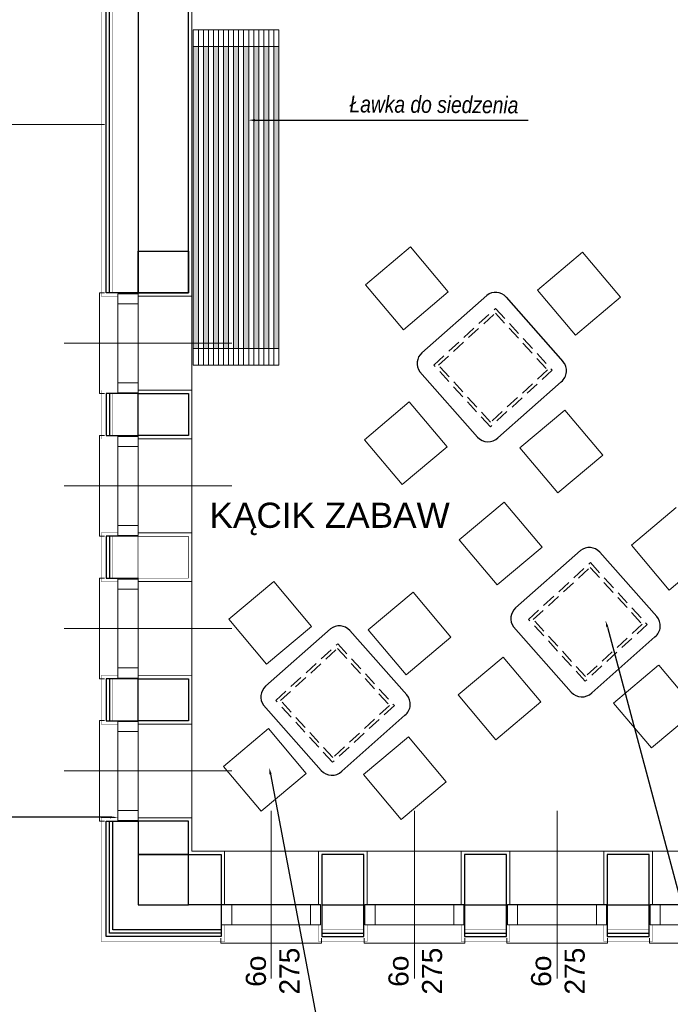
# Model space of a CAD drawing. Header units: millimetres. Extents: x -9038497 to 54128, y -10570064 to 59476.
# Tile 4 of 135: x 30436 to 30823, y 20587 to 21173. Entities that reach past the tile are written whole.
import ezdxf
from ezdxf import colors
from ezdxf.entities.mleader import LeaderData, LeaderLine
from ezdxf.math import Vec2, Vec3

# ---------------------------------------------------------------- set-up
doc = ezdxf.new("R2010")
doc.units = ezdxf.units.MM
doc.header["$LTSCALE"] = 0.8
doc.linetypes.add('DASHED', pattern=[19.05, 12.7, -6.35])
for name, color, linetype, lineweight in [('0 proj_meble 25', 42, 'Continuous', 25), ('0 proj_meble pokojowe', 42, 'Continuous', 18), ('0 proj_meble pokojowe-linie środkowe', 42, 'Continuous', 0), ('0 proj_symbole elektryczne', 150, 'Continuous', 25), ('0 proj_widok widok widok', 7, 'Continuous', 0), ('ocieplenie', 214, 'Continuous', 13), ('OPIS', 122, 'Continuous', 18), ('SCIANY', 1, 'Continuous', 30), ('tynk', 252, 'Continuous', 5)]:
    doc.layers.add(name, color=color, linetype=linetype, lineweight=lineweight)
doc.layers.add('STOLARKA', color=4, linetype='Continuous')
doc.styles.add('ARIAL_CE', font='arial.ttf', dxfattribs={"height": 15})
doc.styles.add('ARIAL_WYM50', font='arial.ttf', dxfattribs={"height": 15})
doc.styles.get("Standard").update_dxf_attribs({"font": 'g12f13.shx', "width": 0.8, "height": 10})
doc.styles.add('WYMIAR-50', font='ARIALN.TTF', dxfattribs={"height": 10})

# ---------------------------------------------------------------- blocks, each defined once
blk = doc.blocks.new('G$C0CCF9696')
at = {"layer": 'STOLARKA', "color": 5, "lineweight": 0}
blk.add_line((100, 30), (0, 30), dxfattribs=at)
for points in [[(68, 59.5), (68, 53.5), (56, 53.5), (56, 59.5)], [(68, 59.5), (68, 53.5), (56, 53.5), (56, 59.5)], [(68, 53.5), (68, 6.5), (56, 6.5), (56, 53.5)], [(68, 53.5), (68, 6.5), (56, 6.5), (56, 53.5)], [(68, 0.5), (68, 6.5), (56, 6.5), (56, 0.5)]]:
    blk.add_lwpolyline(points, close=True, dxfattribs=at)
blk.add_lwpolyline([(76, 0), (79, 0), (79, 60), (76, 60)], dxfattribs=at)
blk.add_lwpolyline([(76, 0), (79, 0), (79, 60), (76, 60)], dxfattribs=at)
blk = doc.blocks.new('Noti Termo stolik rzut')
at = {"layer": '0 proj_meble pokojowe', "lineweight": 25}
for p, q in [((-4194.12, 26266.8), (-4142.18, 26266.76)), ((-4202.53, 26257.99), (-4202.53, 26207.61)), ((-4142.93, 26198.8), (-4194.12, 26198.8))]:
    blk.add_line(p, q, dxfattribs=at)
for centre, start, end in [((-4194.12, 26258.38), 90, 182.69243), ((-4142.96, 26258.38), 0, 84.6784), ((-4194.12, 26207.21), 177.30757, 270), ((-4142.95, 26207.21), 270, 357.30757)]:
    blk.add_arc(centre, 8.41, start, end, dxfattribs=at)
at = {"layer": '0 proj_meble pokojowe-linie środkowe', "lineweight": 25}
blk.add_line((-4134.54, 26258.38), (-4134.54, 26206.82), dxfattribs=at)

msp = doc.modelspace()

# ---------------------------------------------------------------- hatches: boundary and pattern name
at = {"layer": '0 proj_widok widok widok', "lineweight": 0, "true_color": 0xf8991e, "transparency": 33554687}
h = msp.add_hatch(color=30, dxfattribs=at)
h.dxf.hatch_style = 1
h.paths.add_polyline_path([(30587.19, 20977.54), (30590.19, 20977.54), (30590.19, 21157.54), (30587.19, 21157.54)])
h.paths.add_polyline_path([(30584.19, 21157.54), (30581.19, 21157.54), (30581.19, 20977.54), (30584.19, 20977.54)])
h.paths.add_polyline_path([(30578.19, 21157.54), (30575.19, 21157.54), (30575.19, 20977.54), (30578.19, 20977.54)])
h.paths.add_polyline_path([(30569.19, 20977.54), (30572.19, 20977.54), (30572.19, 21157.54), (30569.19, 21157.54)])
h.paths.add_polyline_path([(30563.19, 20977.54), (30566.19, 20977.54), (30566.19, 21157.54), (30563.19, 21157.54)])
h.paths.add_polyline_path([(30560.19, 21157.54), (30557.19, 21157.54), (30557.19, 20977.54), (30560.19, 20977.54)])
h.paths.add_polyline_path([(30554.19, 21157.54), (30551.19, 21157.54), (30551.19, 20977.54), (30554.19, 20977.54)])
h.paths.add_polyline_path([(30545.19, 20977.54), (30548.19, 20977.54), (30548.19, 21157.54), (30545.19, 21157.54)])
h.paths.add_polyline_path([(30542.19, 21157.54), (30539.19, 21157.54), (30539.19, 20977.54), (30542.19, 20977.54)])

# ---------------------------------------------------------------- linework, layer by layer
at = {"lineweight": 0, "ltscale": 40}
msp.add_lwpolyline([(30328.25, 21170.01), (30328.25, 21111.06), (30486.27, 21111.06)], dxfattribs=at)
at = {"layer": '0 proj_meble 25', "lineweight": 18}
for p, q in [((30539.19, 21167.54), (30590.19, 21167.54)), ((30539.19, 21167.54), (30539.19, 20967.54)), ((30542.19, 21167.54), (30542.19, 20967.54)), ((30545.19, 21167.54), (30545.19, 20967.54)), ((30548.19, 21167.54), (30548.19, 20967.54)), ((30551.19, 21167.54), (30551.19, 20967.54)), ((30554.19, 21167.54), (30554.19, 20967.54)), ((30557.19, 21167.54), (30557.19, 20967.54)), ((30560.19, 21167.54), (30560.19, 20967.54)), ((30563.19, 21167.54), (30563.19, 20967.54)), ((30566.19, 21167.54), (30566.19, 20967.54)), ((30569.19, 21167.54), (30569.19, 20967.54)), ((30572.19, 21167.54), (30572.19, 20967.54)), ((30575.19, 21167.54), (30575.19, 20967.54)), ((30578.19, 21167.54), (30578.19, 20967.54)), ((30581.19, 21167.54), (30581.19, 20967.54)), ((30584.19, 21167.54), (30584.19, 20967.54)), ((30587.19, 21167.54), (30587.19, 20967.54)), ((30590.19, 21167.54), (30590.19, 20967.54)), ((30539.19, 21157.54), (30590.19, 21157.54)), ((30641.86, 21015.49), (30668.64, 21038.03)), ((30668.64, 21038.03), (30691.17, 21011.25)), ((30744.4, 21012.33), (30771.17, 21034.87)), ((30771.17, 21034.87), (30793.71, 21008.09)), ((30664.4, 20988.71), (30641.86, 21015.49)), ((30691.17, 21011.25), (30664.4, 20988.71)), ((30766.93, 20985.55), (30744.4, 21012.33)), ((30793.71, 21008.09), (30766.93, 20985.55)), ((30590.19, 20977.54), (30539.19, 20977.54)), ((30590.19, 20967.54), (30539.19, 20967.54)), ((30641.16, 20923.18), (30667.93, 20945.72)), ((30667.93, 20945.72), (30690.47, 20918.94)), ((30733.86, 20918.27), (30760.64, 20940.81)), ((30760.64, 20940.81), (30783.18, 20914.03)), ((30663.69, 20896.41), (30641.16, 20923.18)), ((30690.47, 20918.94), (30663.69, 20896.41)), ((30756.4, 20891.49), (30733.86, 20918.27)), ((30783.18, 20914.03), (30756.4, 20891.49)), ((30697.71, 20863.46), (30724.49, 20886)), ((30724.49, 20886), (30747.03, 20859.22)), ((30800.25, 20860.3), (30827.03, 20882.84)), ((30720.25, 20836.68), (30697.71, 20863.46)), ((30822.79, 20833.52), (30800.25, 20860.3)), ((30747.03, 20859.22), (30720.25, 20836.68)), ((30849.56, 20856.06), (30822.79, 20833.52)), ((30560.32, 20816.18), (30587.1, 20838.72)), ((30587.1, 20838.72), (30609.64, 20811.94)), ((30643.44, 20809.84), (30670.22, 20832.38)), ((30670.22, 20832.38), (30692.76, 20805.6)), ((30582.86, 20789.4), (30560.32, 20816.18)), ((30609.64, 20811.94), (30582.86, 20789.4)), ((30665.98, 20783.06), (30643.44, 20809.84)), ((30692.76, 20805.6), (30665.98, 20783.06)), ((30697.01, 20771.15), (30723.79, 20793.69)), ((30723.79, 20793.69), (30746.32, 20766.91)), ((30789.71, 20766.24), (30816.49, 20788.77)), ((30816.55, 20788.76), (30839.09, 20761.98)), ((30719.55, 20744.37), (30697.01, 20771.15)), ((30746.32, 20766.91), (30719.55, 20744.37)), ((30812.25, 20739.46), (30789.71, 20766.24)), ((30839.03, 20762), (30812.25, 20739.46)), ((30557.15, 20728.52), (30583.93, 20751.06)), ((30583.93, 20751.06), (30606.47, 20724.28)), ((30640.63, 20723.59), (30667.4, 20746.13)), ((30667.4, 20746.13), (30689.94, 20719.35)), ((30579.69, 20701.74), (30557.15, 20728.52)), ((30606.47, 20724.28), (30579.69, 20701.74)), ((30663.17, 20696.82), (30640.63, 20723.59)), ((30689.94, 20719.35), (30663.17, 20696.82))]:
    msp.add_line(p, q, dxfattribs=at)
at = {"layer": '0 proj_widok widok widok', "linetype": 'DASHED', "lineweight": 0, "ltscale": 0.8}
for p, q in [((30682.46, 20967.68), (30719.32, 21001.47)), ((30719.32, 21001.47), (30753.11, 20964.61)), ((30685.29, 20967.56), (30719.2, 20998.64)), ((30719.2, 20998.64), (30750.28, 20964.73)), ((30716.25, 20930.83), (30682.46, 20967.68)), ((30716.37, 20933.65), (30685.29, 20967.56)), ((30753.11, 20964.61), (30716.25, 20930.83)), ((30750.28, 20964.73), (30716.37, 20933.65)), ((30738.98, 20816.13), (30775.83, 20849.91)), ((30775.83, 20849.91), (30809.62, 20813.05)), ((30741.8, 20816), (30775.71, 20847.09)), ((30775.71, 20847.09), (30806.79, 20813.18)), ((30772.76, 20779.27), (30738.98, 20816.13)), ((30772.88, 20782.09), (30741.8, 20816)), ((30809.62, 20813.05), (30772.76, 20779.27)), ((30806.79, 20813.18), (30772.88, 20782.09)), ((30588.38, 20767.8), (30625.24, 20801.58)), ((30625.24, 20801.58), (30659.03, 20764.72)), ((30591.21, 20767.67), (30625.12, 20798.76)), ((30625.12, 20798.76), (30656.2, 20764.85)), ((30622.17, 20730.94), (30588.38, 20767.8)), ((30622.29, 20733.76), (30591.21, 20767.67)), ((30659.03, 20764.72), (30622.17, 20730.94)), ((30656.2, 20764.85), (30622.29, 20733.76))]:
    msp.add_line(p, q, dxfattribs=at)
at = {"layer": 'ocieplenie', "lineweight": 0}
msp.add_lwpolyline([(30494.25, 21008.64, 0.2, 0.2, 0), (30484.27, 21008.64, 0.2, 0.2, 0), (30484.27, 21259.06, 0.2, 0.2, 0), (30484.27, 21259.06, 0.2, 0.2, 0), (30484.27, 21281.06, 0.2, 0.2, 0)], format="xyseb", dxfattribs=at)
at = {"layer": 'ocieplenie', "lineweight": 0, "ltscale": 40}
for points, const_width in [([(30506.25, 21010.64), (30491.27, 21010.64), (30491.27, 21266.06), (30484.27, 21266.06)], 0.3), ([(30494.25, 20952.64), (30484.25, 20952.64), (30484.25, 20923.64), (30494.25, 20923.64)], 0.1), ([(30494.25, 20867.64), (30484.25, 20867.64), (30484.25, 20838.64), (30494.25, 20838.64)], 0.1), ([(30494.25, 20782.64), (30484.25, 20782.64), (30484.25, 20753.64), (30494.25, 20753.64)], 0.1), ([(30558, 20634.11), (30558, 20624.11), (30484.25, 20624.11), (30484.25, 20697.87), (30494.25, 20697.87)], 0.1), ([(30613.83, 20634.11), (30613.83, 20624.11), (30642.83, 20624.11), (30642.83, 20634.11)], 0.1), ([(30698.83, 20634.11), (30698.83, 20624.11), (30727.83, 20624.11), (30727.83, 20634.11)], 0.1), ([(30783.83, 20634.11), (30783.83, 20624.11), (30812.83, 20624.11), (30812.83, 20634.11)], 0.1)]:
    msp.add_lwpolyline(points, dxfattribs=dict(at, const_width=const_width))
at = {"layer": 'ocieplenie', "lineweight": -3, "ltscale": 40}
for points in [[(30494.25, 21010.64), (30489.27, 21010.64), (30489.27, 21264.06), (30484.27, 21264.06)], [(30506.25, 21010.64), (30487.27, 21010.64), (30487.27, 21262.06), (30484.27, 21262.06)], [(30506.25, 20950.64), (30487.25, 20950.64), (30487.25, 20925.64), (30506.25, 20925.64)], [(30506.25, 20950.64), (30489.25, 20950.64), (30489.25, 20925.64), (30506.51, 20925.64)], [(30506.25, 20865.64), (30487.25, 20865.64), (30487.25, 20840.64), (30506.25, 20840.64)], [(30506.25, 20865.64), (30489.25, 20865.64), (30489.25, 20840.64), (30506.51, 20840.64)], [(30506.25, 20780.64), (30487.25, 20780.64), (30487.25, 20755.64), (30506.25, 20755.64)], [(30506.25, 20780.64), (30489.25, 20780.64), (30489.25, 20755.64), (30506.51, 20755.64)], [(30555.83, 20646.11), (30555.83, 20627.11), (30487.25, 20627.11), (30487.25, 20695.87), (30506.25, 20695.87)], [(30555.83, 20646.11), (30555.83, 20629.11), (30489.25, 20629.11), (30489.25, 20695.87), (30506.25, 20695.87)], [(30555.83, 20646.11), (30555.83, 20631.11), (30491.25, 20631.11), (30491.25, 20695.87), (30506.25, 20695.87)], [(30615.83, 20646.11), (30615.83, 20629.11), (30640.83, 20629.11), (30640.83, 20646.38)], [(30615.83, 20646.11), (30615.83, 20627.11), (30640.83, 20627.11), (30640.83, 20646.11)], [(30700.83, 20646.11), (30700.83, 20629.11), (30725.83, 20629.11), (30725.83, 20646.38)], [(30700.83, 20646.11), (30700.83, 20627.11), (30725.83, 20627.11), (30725.83, 20646.11)], [(30785.83, 20646.11), (30785.83, 20629.11), (30810.83, 20629.11), (30810.83, 20646.38)], [(30785.83, 20646.11), (30785.83, 20627.11), (30810.83, 20627.11), (30810.83, 20646.11)]]:
    msp.add_lwpolyline(points, dxfattribs=at)
at = {"layer": 'ocieplenie', "lineweight": 0, "ltscale": 40}
for points in [[(30506.25, 20950.64, 0.2, 0.2, 0), (30491.25, 20950.64, 0.2, 0.2, 0), (30491.25, 20925.64, 0.2, 0.2, 0), (30506.25, 20925.64, 0.2, 0.2, 0)], [(30506.25, 20865.64, 0.2, 0.2, 0), (30491.25, 20865.64, 0.2, 0.2, 0), (30491.25, 20840.64, 0.2, 0.2, 0), (30506.25, 20840.64, 0.2, 0.2, 0)], [(30506.25, 20780.64, 0.2, 0.2, 0), (30491.25, 20780.64, 0.2, 0.2, 0), (30491.25, 20755.64, 0.2, 0.2, 0), (30506.25, 20755.64, 0.2, 0.2, 0)], [(30615.83, 20646.11, 0.2, 0.2, 0), (30615.83, 20631.11, 0.2, 0.2, 0), (30640.83, 20631.11, 0.2, 0.2, 0), (30640.83, 20646.11, 0.2, 0.2, 0)], [(30700.83, 20646.11, 0.2, 0.2, 0), (30700.83, 20631.11, 0.2, 0.2, 0), (30725.83, 20631.11, 0.2, 0.2, 0), (30725.83, 20646.11, 0.2, 0.2, 0)], [(30785.83, 20646.11, 0.2, 0.2, 0), (30785.83, 20631.11, 0.2, 0.2, 0), (30810.83, 20631.11, 0.2, 0.2, 0), (30810.83, 20646.11, 0.2, 0.2, 0)]]:
    msp.add_lwpolyline(points, format="xyseb", dxfattribs=at)
at = {"layer": 'SCIANY', "ltscale": 40}
for p, q in [((30506.25, 21186.06), (30506.25, 21010.64)), ((30536.25, 21010.64), (30536.25, 21186.06)), ((30506.25, 21010.64), (30506.25, 21035.64)), ((30506.25, 21035.64), (30536.25, 21035.64)), ((30536.25, 21035.64), (30536.25, 21010.64)), ((30506.25, 21010.64), (30536.25, 21010.64)), ((30536.25, 21010.64), (30506.25, 21010.64)), ((30506.25, 20925.64), (30506.25, 20950.64)), ((30506.25, 20950.64), (30536.25, 20950.64)), ((30536.25, 20950.64), (30536.25, 20925.64)), ((30536.25, 20925.64), (30506.25, 20925.64)), ((30506.25, 20755.64), (30506.25, 20780.64)), ((30506.25, 20780.64), (30536.25, 20780.64)), ((30536.25, 20780.64), (30536.25, 20755.64)), ((30536.25, 20755.64), (30506.25, 20755.64)), ((30536.25, 20695.81), (30506.25, 20695.81)), ((30506.25, 20695.81), (30506.25, 20676.06)), ((30536.25, 20676.06), (30536.25, 20695.81)), ((30536.25, 20676.06), (30506.25, 20676.06)), ((30506.25, 20676.06), (30506.25, 20646.06)), ((30506.25, 20676.06), (30536.25, 20676.06)), ((30536.25, 20646.06), (30536.25, 20676.06)), ((30536.25, 20646.06), (30536.25, 20676.06)), ((30536.25, 20676.06), (30555.83, 20676.06)), ((30555.83, 20676.06), (30555.83, 20646.06)), ((30640.83, 20676.06), (30615.83, 20676.06)), ((30615.83, 20676.06), (30615.83, 20646.06)), ((30640.83, 20646.06), (30640.83, 20676.06)), ((30725.83, 20676.06), (30700.83, 20676.06)), ((30700.83, 20676.06), (30700.83, 20646.06)), ((30725.83, 20646.06), (30725.83, 20676.06)), ((30810.83, 20676.06), (30785.83, 20676.06)), ((30785.83, 20676.06), (30785.83, 20646.06)), ((30810.83, 20646.06), (30810.83, 20676.06)), ((30506.25, 20646.06), (30536.25, 20646.06)), ((30555.83, 20646.06), (30536.25, 20646.06)), ((30615.83, 20646.06), (30640.83, 20646.06)), ((30700.83, 20646.06), (30725.83, 20646.06)), ((30785.83, 20646.06), (30810.83, 20646.06))]:
    msp.add_line(p, q, dxfattribs=at)
at = {"layer": 'SCIANY', "ltscale": 40, "const_width": 0.3}
msp.add_lwpolyline([(30506.25, 20840.64), (30506.25, 20865.64), (30536.25, 20865.64), (30536.25, 20840.64)], close=True, dxfattribs=at)
at = {"layer": 'tynk', "lineweight": 0, "ltscale": 40}
for p, q in [((30538.25, 21010.64), (30538.25, 20678.06)), ((30538.25, 20678.06), (30868.83, 20678.06))]:
    msp.add_line(p, q, dxfattribs=at)
for points in [[(30538.25, 21008.64), (30538.25, 21382.39), (30505.04, 21382.39)], [(30538.25, 21008.9), (30538.25, 21008.64), (30506.25, 21008.64)], [(30506.25, 20952.64), (30538.25, 20952.64), (30538.25, 20923.64), (30506.25, 20923.64)], [(30506.25, 20867.64), (30538.25, 20867.64), (30538.25, 20838.64), (30506.25, 20838.64)], [(30506.25, 20782.54), (30538.25, 20782.64), (30538.25, 20753.64), (30506.25, 20753.64)], [(30557.83, 20646.06), (30557.83, 20678.06), (30538.25, 20678.06), (30538.25, 20697.81), (30506.25, 20697.81)], [(30642.83, 20646.13), (30642.83, 20678.06), (30613.83, 20678.06), (30613.83, 20646.32)], [(30727.83, 20646.06), (30727.83, 20678.06), (30698.83, 20678.06), (30698.83, 20646.06)], [(30812.83, 20646.06), (30812.83, 20678.06), (30783.83, 20678.06), (30783.83, 20646.06)]]:
    msp.add_lwpolyline(points, dxfattribs=at)

# ---------------------------------------------------------------- block references
at = {"color": 1, "lineweight": 0, "ltscale": 40, "xscale": -1}
for p in [(30562.25, 20950.64), (30562.25, 20865.64), (30562.25, 20780.65), (30562.25, 20695.81)]:
    msp.add_blockref('G$C0CCF9696', p, dxfattribs=at)
at = {"color": 1, "lineweight": 0, "ltscale": 40, "rotation": 270}
for p in [(30555.57, 20702.11), (30555.57, 20702.06), (30641, 20702.11), (30641, 20702.06), (30726, 20702.11), (30726, 20702.06), (30811, 20702.11), (30811, 20702.06)]:
    msp.add_blockref('G$C0CCF9696', p, dxfattribs=at)
at = {"layer": '0 proj_meble pokojowe-linie środkowe', "lineweight": 25, "rotation": 131.4958957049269}
for p in [(47603.62, 41469.68), (47659.47, 41317.64), (47510.48, 41270.94)]:
    msp.add_blockref('Noti Termo stolik rzut', p, dxfattribs=at)

# ---------------------------------------------------------------- texts
at = {"layer": '0 proj_symbole elektryczne', "char_height": 10, "attachment_point": 1, "rotation": 359.66597, "style": 'WYMIAR-50'}
for s, insert in [('{\\fArial Narrow|b0|i1|c238|p34;Ławka do siedzenia }', (30632.34, 21128.24)), ('{\\fArial Narrow|b0|i1|c238|p34;Na oknach montujemy rolety \\Pzaciemniające z nieprzebijającego\\Pmateriału w koloraze grafitowym .\\PKaseta do rolety kolor antrcyt. }', (30252.49, 20761.46))]:
    msp.add_mtext_dynamic_manual_height_columns(s, width=403.8287, gutter_width=50, heights=[0], dxfattribs=dict(at, insert=insert))
at = {"layer": 'OPIS', "char_height": 12, "width": 1777.5174, "attachment_point": 5, "rotation": 90.15445, "style": 'ARIAL_CE'}
for insert in [(30586.66, 20566.46), (30671.66, 20566.46), (30756.66, 20566.46)]:
    msp.add_mtext('\\pi-120,l200.00024,t200.00024;6o\\P275', dxfattribs=dict(at, insert=insert))
at = {"layer": 'SCIANY', "color": 251, "ltscale": 40, "insert": (30543.01, 20885.66), "char_height": 15, "width": 191.1449, "attachment_point": 1, "style": 'ARIAL_WYM50'}
msp.add_mtext('\\A1;{\\C0; KĄCIK ZABAW}', dxfattribs=at)

# ---------------------------------------------------------------- leaders
at = {"layer": '0 proj_widok widok widok', "lineweight": 0}
ml = msp.add_multileader_mtext('Standard', dxfattribs=at)
ml.set_content('', color=256)
ml.set_leader_properties()
ml.build(insert=Vec2(0, 0))
ml.multileader.update_dxf_attribs({"text_right_attachment_type": 6, "dogleg_length": 0.36})
ctx = ml.context
ctx.base_point, ctx.plane_origin = Vec3(30738.85, 21113.61), Vec3(30572.03, 21113.61)
ctx.right_attachment = 6
notes = []
notes.append((ctx, [(0, (1, 1, 0), (30738.49, 21113.61), (1, 0), 0.36, [(0, [(30572.03, 21113.61)], 0, [])])]))
ctx.mtext.insert, ctx.mtext.flow_direction = Vec3(30740.85, 21115.61), 5
ml = msp.add_multileader_mtext('Standard', dxfattribs=at)
ml.set_content('', color=256)
ml.set_leader_properties()
ml.build(insert=Vec2(0, 0))
ml.multileader.update_dxf_attribs({"text_right_attachment_type": 6, "dogleg_length": 0.36})
ctx = ml.context
ctx.base_point, ctx.plane_origin, ctx.plane_x_axis, ctx.plane_y_axis = Vec3(31176, 20503.04), Vec3(30879.12, 20779.76), Vec3(0.999995, 0.003312), Vec3(-0.003312, 0.999995)
ctx.right_attachment = 6
notes.append((ctx, [(0, (1, 1, 0), (30868.66, 20502.03), (0.999995, 0.003312), 307.34, [(0, [(30784.91, 20815.41)], 0, [])])]))
ctx.mtext.insert, ctx.mtext.text_direction, ctx.mtext.rotation, ctx.mtext.flow_direction = Vec3(31178, 20505.05), Vec3(0.999995, 0.003312), 0.003312, 5
ml = msp.add_multileader_mtext('Standard', dxfattribs=at)
ml.set_content('', color=256)
ml.set_leader_properties()
ml.build(insert=Vec2(0, 0))
ml.multileader.update_dxf_attribs({"text_right_attachment_type": 6, "dogleg_length": 0.36})
ctx = ml.context
ctx.base_point, ctx.plane_origin, ctx.plane_x_axis, ctx.plane_y_axis = Vec3(30834.64, 20501.05), Vec3(30810.66, 20740.87), Vec3(0.999995, 0.003312), Vec3(-0.003312, 0.999995)
ctx.right_attachment = 6
notes.append((ctx, [(0, (1, 1, 0), (30627.42, 20500.37), (0.999995, 0.003312), 207.23, [(0, [(30584.44, 20727.83)], 0, [])])]))
ctx.mtext.insert, ctx.mtext.text_direction, ctx.mtext.rotation, ctx.mtext.flow_direction = Vec3(30836.64, 20503.06), Vec3(0.999995, 0.003312), 0.003312, 5
ml = msp.add_multileader_mtext('Standard', dxfattribs=at)
ml.set_content('', color=256)
ml.set_leader_properties()
ml.build(insert=Vec2(0, 0))
ml.multileader.update_dxf_attribs({"text_right_attachment_type": 6, "dogleg_length": 0.36})
ctx = ml.context
ctx.base_point, ctx.plane_origin = Vec3(30238.34, 20700.19), Vec3(30493.55, 20698.19)
ctx.right_attachment, ctx.text_align_type = 6, 2
notes.append((ctx, [(0, (1, 1, 0), (30242.7, 20698.19), (-1, 0), 0.36, [(0, [(30493.55, 20698.19)], 0, [])])]))
ctx.mtext.insert, ctx.mtext.alignment, ctx.mtext.flow_direction = Vec3(30240.34, 20702.19), 3, 5
for ctx, leaders in notes:
    for number, flags, end, landing, length, lines in leaders:
        leader = LeaderData()
        leader.index, (leader.has_last_leader_line, leader.has_dogleg_vector, leader.attachment_direction) = number, flags
        leader.last_leader_point, leader.dogleg_vector, leader.dogleg_length = Vec3(end), Vec3(landing), length
        for number, points, colour, breaks in lines:
            line = LeaderLine()
            line.index, line.vertices, line.color, line.breaks = number, Vec3.list(points), colors.encode_raw_color(colour), breaks
            leader.lines.append(line)
        ctx.leaders.append(leader)

doc.saveas('drawing.dxf')
